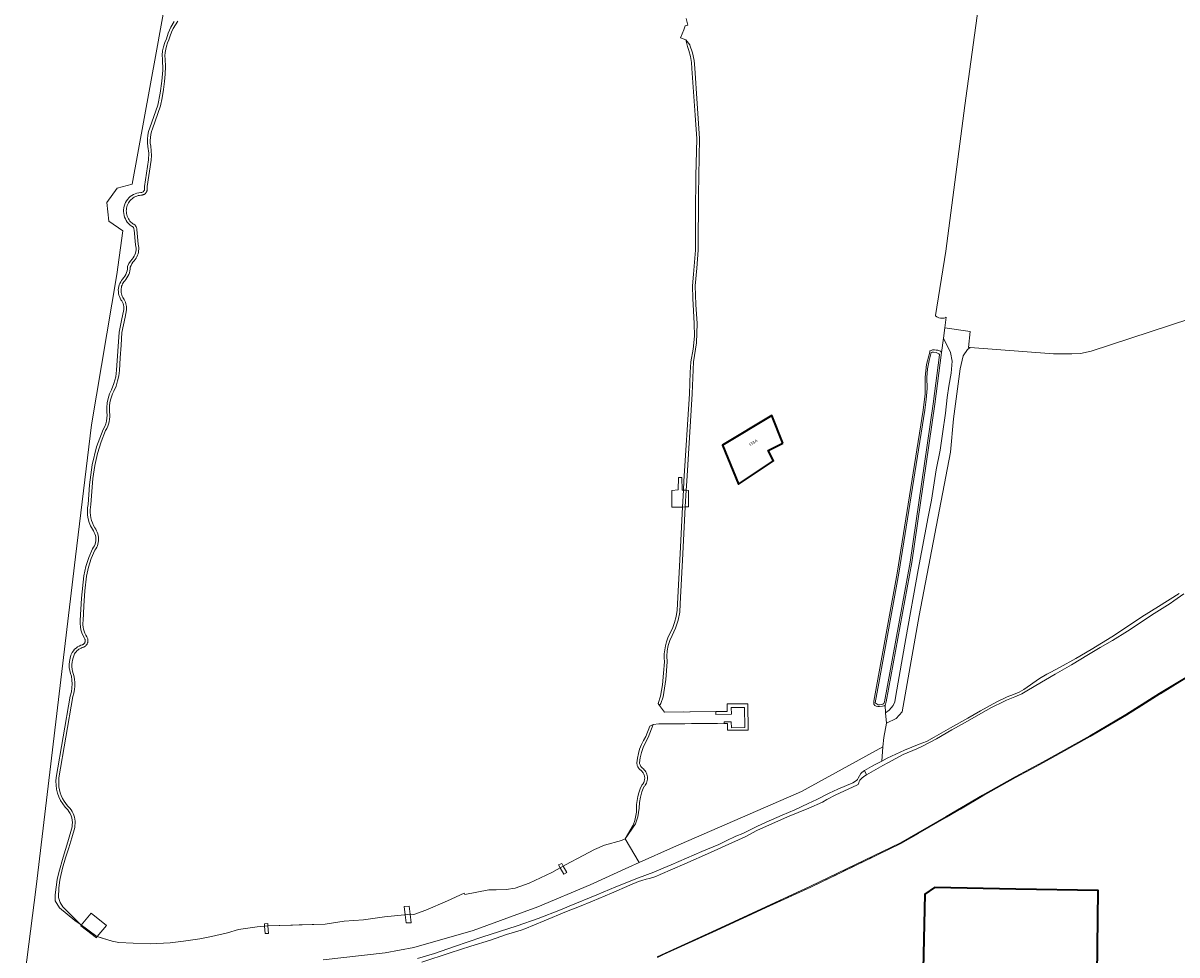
# Model space of a CAD drawing. Header units: metres. Extents: x 125158 to 132124, y 450612 to 454469.
# Tile 55 of 173: x 126185 to 126539, y 451642 to 451928. Entities that reach past the tile are written whole.
import ezdxf
from ezdxf.enums import TextEntityAlignment as Align

# ---------------------------------------------------------------- set-up
doc = ezdxf.new("R2010")
doc.units = ezdxf.units.M
doc.linetypes.add('IE-TERREINAFSCHEIDING', pattern=[10, 8, -2])
for name, color, linetype, lineweight in [('B-XX-IE-TERREINAFSCHEIDING-G', 8, 'IE-TERREINAFSCHEIDING', 18), ('B-XX-IE-TERREINAFSCHEIDING-GV', 8, 'Continuous', 18), ('B-XX-OG-BEBOUWING-GV', 8, 'Continuous', 35), ('B-XX-OG-BEBOUWING-T18', 8, 'Continuous', 18), ('B-XX-OG-TERREIN_CULTUURSCHEIDING-GV', 8, 'Continuous', 18), ('B-XX-OG-TOPOGRAFIE-GV', 8, 'Continuous', 18), ('B-XX-OG-WATER-GV', 8, 'Continuous', 18), ('B-XX-OG-WATER_SLOOT-GV', 8, 'Continuous', 18), ('B-XX-OG-WEG-GV', 8, 'Continuous', 18)]:
    doc.layers.add(name, color=color, linetype=linetype, lineweight=lineweight)
doc.styles.add('NLCS-ISO-M-T18', font='NLCS-ISO.ttf', dxfattribs={"height": 1.8})

msp = doc.modelspace()

# ---------------------------------------------------------------- linework, layer by layer
at = {"layer": 'B-XX-IE-TERREINAFSCHEIDING-G'}
for points in [[(126549.53, 451731.69), (126534.06, 451722.32), (126523.7, 451715.81), (126512.57, 451709.21), (126507.27, 451706.26), (126501.28, 451702.93), (126496.21, 451700.15), (126489.72, 451696.68), (126479.65, 451691), (126468.52, 451684.47), (126454.52, 451676.38), (126443.92, 451671.26), (126426.89, 451663.01), (126413.13, 451656.71), (126397.91, 451649.7), (126381.66, 451642.26), (126379.77, 451641.39)], [(126377.41, 451712.37), (126378.5, 451712.91), (126380.21, 451713.09), (126400.29, 451713.27), (126401.3, 451713.26), (126401.32, 451712.08), (126401.34, 451711.17), (126407.67, 451711.21), (126407.54, 451719.26), (126401.17, 451719.21), (126401.2, 451716.89), (126397.72, 451716.86), (126382, 451716.73), (126380.43, 451718.75), (126379.98, 451719.39)], [(126369.92, 451677.81), (126368.77, 451677.34), (126363.55, 451675.88), (126360.52, 451674.53), (126357.03, 451672.65), (126351.6, 451669.83), (126347.38, 451667.53), (126340.39, 451664.25), (126336.11, 451662.68), (126333.34, 451662.21), (126330.32, 451662.11), (126328.07, 451662.11), (126320.72, 451660.75), (126320.46, 451661.12), (126315.34, 451658.77), (126308.67, 451655.95), (126305.01, 451654.54), (126303.66, 451654.7), (126302.2, 451654.49), (126296.04, 451653.92), (126289.57, 451652.98), (126283.62, 451652.51), (126277.78, 451651.62), (126260.12, 451651.07), (126259.18, 451650.97), (126256.91, 451650.79), (126251.17, 451649.95), (126247.86, 451648.96), (126242.88, 451647.79), (126239.3, 451647.14), (126234.29, 451646.38), (126230.23, 451645.93), (126224.15, 451645.62), (126218.93, 451645.8), (126214.44, 451645.96), (126212.45, 451646.44), (126207.73, 451647.84), (126202.57, 451651.58)]]:
    msp.add_lwpolyline(points, dxfattribs=at)
at = {"layer": 'B-XX-IE-TERREINAFSCHEIDING-GV'}
for points in [[(126549.39, 451731.89), (126533.92, 451722.53), (126523.56, 451716.01), (126512.45, 451709.41), (126497.99, 451701.39), (126489.6, 451696.88), (126479.53, 451691.21), (126468.38, 451684.68), (126454.43, 451676.61), (126426.8, 451663.24), (126413.03, 451656.92), (126397.81, 451649.92), (126379.68, 451641.62)], [(126379.77, 451641.39), (126381.66, 451642.26), (126397.91, 451649.7), (126413.13, 451656.71), (126426.89, 451663.01), (126443.92, 451671.26), (126454.52, 451676.38), (126468.52, 451684.47), (126479.65, 451691), (126489.72, 451696.68), (126496.21, 451700.15), (126501.28, 451702.93), (126507.27, 451706.26), (126512.57, 451709.21), (126523.7, 451715.81), (126534.06, 451722.32), (126549.53, 451731.69)]]:
    msp.add_lwpolyline(points, dxfattribs=at)
at = {"layer": 'B-XX-OG-BEBOUWING-GV'}
for points in [[(126418.28, 451799.26), (126414.86, 451807.8), (126399.78, 451798.69), (126404.62, 451786.74), (126415.43, 451793.85), (126413.72, 451796.98)], [(126489.75, 451662.33), (126464.86, 451662.91), (126461.86, 451660.86), (126461.1, 451628.59), (126469.58, 451627.92), (126469.44, 451607.88), (126504.24, 451607.13), (126504.36, 451612.4), (126509.46, 451612.29), (126509.78, 451627.47), (126514.69, 451627.38), (126515.03, 451661.91)]]:
    msp.add_lwpolyline(points, close=True, dxfattribs=at)
at = {"layer": 'B-XX-OG-TERREIN_CULTUURSCHEIDING-GV'}
for points in [[(126237.84, 451984.89), (126225.99, 451919.1), (126218.6, 451878.82), (126213.95, 451877.59), (126210.78, 451873.14), (126211.41, 451867.42), (126215.68, 451864.45), (126213.87, 451851.08), (126206.06, 451804.94), (126201.18, 451764.38), (126189.07, 451663.13), (126185.1, 451631.86)], [(126185.1, 451631.86), (126189.07, 451663.13), (126201.18, 451764.38), (126206.06, 451804.94), (126213.87, 451851.08), (126215.68, 451864.45), (126211.41, 451867.42), (126210.78, 451873.14), (126213.95, 451877.59), (126218.6, 451878.82), (126225.99, 451919.1), (126237.84, 451984.89)], [(126388.6, 451929.62), (126389.07, 451927.59), (126388.28, 451927.35), (126388.18, 451927.11), (126387.84, 451926.21), (126386.88, 451923.73), (126388.51, 451923.13), (126389.68, 451921.6), (126389.75, 451921.45), (126390.51, 451919.14), (126391.01, 451916.76), (126391.22, 451914.38), (126391.94, 451903.59), (126392.7, 451892.77), (126392.35, 451875.62), (126392.26, 451858.48), (126391.85, 451852.96), (126391.35, 451847.54), (126391.59, 451841.84), (126391.94, 451836.06), (126391.81, 451830.06), (126390.9, 451824.2), (126390.6, 451819.32), (126390.49, 451814.37), (126388.76, 451787.6), (126388.61, 451784.8), (126388.34, 451779.7), (126387.57, 451765.31), (126386.81, 451749.92), (126386.61, 451747.42), (126386.11, 451744.94), (126385.32, 451742.52), (126384.28, 451740.27), (126383.59, 451738.72), (126383.1, 451737.15), (126382.8, 451735.53), (126382.69, 451733.89), (126382.78, 451732.14), (126382.35, 451726.76), (126381.58, 451721.38), (126380.87, 451719.4), (126380.43, 451718.75), (126382, 451716.73), (126397.72, 451716.86), (126401.2, 451716.89), (126401.17, 451719.21), (126407.54, 451719.26), (126407.67, 451711.21), (126401.34, 451711.17), (126401.3, 451713.26), (126400.33, 451713.27), (126400.29, 451713.27), (126380.21, 451713.09), (126378.5, 451712.91), (126376.97, 451708.92), (126376.09, 451707.4), (126375.41, 451705.89), (126374.88, 451704.32), (126374.51, 451702.7), (126374.3, 451701.12), (126374.32, 451700.93), (126374.37, 451700.7), (126374.45, 451700.48), (126374.55, 451700.26), (126374.67, 451700.06), (126374.81, 451699.87), (126374.98, 451699.7), (126375.19, 451699.52), (126375.46, 451699.29), (126375.74, 451699.01), (126375.99, 451698.7), (126376.2, 451698.37), (126376.38, 451698.01), (126376.52, 451697.64), (126376.63, 451697.26), (126376.69, 451696.87), (126376.72, 451696.48), (126376.7, 451696.08), (126376.65, 451695.69), (126376.55, 451695.31), (126376.42, 451694.93), (126376.25, 451694.58), (126376.04, 451694.24), (126375.8, 451693.92), (126375.66, 451693.77), (126375.03, 451692.28), (126374.56, 451690.62), (126374.29, 451688.92), (126374.23, 451687.21), (126373.73, 451684.54), (126373.1, 451682.46), (126369.92, 451677.81), (126374.18, 451670.54), (126384.73, 451675.26), (126423.97, 451692.37), (126449, 451706.09), (126449.24, 451708.95), (126450.04, 451713.32), (126449.81, 451716.54), (126449.65, 451718.83), (126449.35, 451718.64), (126448.85, 451718.49), (126447.94, 451718.45), (126447.46, 451718.45), (126446.96, 451718.53), (126446.54, 451718.78), (126446.24, 451719.13), (126446.19, 451720.1), (126447.25, 451725.71), (126453.38, 451759.41), (126461.35, 451809.45), (126461.93, 451814.44), (126461.99, 451819.5), (126462.4, 451823.45), (126463.35, 451827.25), (126463.41, 451827.63), (126463.76, 451827.77), (126464.24, 451827.89), (126464.82, 451827.91), (126465.32, 451827.86), (126465.89, 451827.79), (126466.65, 451827.47), (126467.01, 451827.11), (126467.6, 451831.56), (126468.01, 451834.66), (126468.45, 451837.98), (126468.33, 451837.9), (126467.79, 451837.66), (126467.25, 451837.6), (126466.68, 451837.6), (126466.11, 451837.73), (126465.49, 451838.09), (126465.16, 451838.39), (126465.12, 451838.46), (126468.25, 451858.21), (126474.16, 451902.9), (126479.3, 451941.02)], [(126277.21, 451640.67), (126296.25, 451642.8), (126305.01, 451644.47), (126323.27, 451649.69), (126343.1, 451656.89), (126359.17, 451663.67), (126370.96, 451669.1), (126374.18, 451670.54), (126369.92, 451677.81), (126368.77, 451677.34), (126363.55, 451675.88), (126360.52, 451674.53), (126357.03, 451672.65), (126351.6, 451669.83), (126350.85, 451669.42), (126349.96, 451668.93), (126347.38, 451667.53), (126340.39, 451664.25), (126336.11, 451662.68), (126333.34, 451662.21), (126330.32, 451662.11), (126328.07, 451662.11), (126320.72, 451660.75), (126320.46, 451661.12), (126315.34, 451658.77), (126308.67, 451655.95), (126305.01, 451654.54), (126303.89, 451654.67), (126303.66, 451654.7), (126302.39, 451654.52), (126302.2, 451654.49), (126296.04, 451653.92), (126289.57, 451652.98), (126283.62, 451652.51), (126277.78, 451651.62), (126260.25, 451651.08), (126260.12, 451651.07), (126259.23, 451650.97), (126259.18, 451650.97), (126256.91, 451650.79), (126251.17, 451649.95), (126247.86, 451648.96), (126242.88, 451647.79), (126239.3, 451647.14), (126234.29, 451646.38), (126230.23, 451645.93), (126224.15, 451645.62), (126218.93, 451645.8), (126214.44, 451645.96), (126212.45, 451646.44), (126207.86, 451647.8), (126207.73, 451647.84), (126202.96, 451651.29), (126202.57, 451651.58), (126200.99, 451652.72), (126196.3, 451656.63), (126194.94, 451658.82), (126194.99, 451660.59), (126195.58, 451665.38), (126196.02, 451667.45), (126197.36, 451672.18), (126198.8, 451676.85), (126200.12, 451681.47), (126200.21, 451682.15), (126200.22, 451682.85), (126200.16, 451683.55), (126200.03, 451684.24), (126199.82, 451684.9), (126199.54, 451685.55), (126199.19, 451686.16), (126198.79, 451686.72), (126198.01, 451687.54), (126197.26, 451688.51), (126196.62, 451689.56), (126196.09, 451690.67), (126195.68, 451691.83), (126195.39, 451693.02), (126195.22, 451694.24), (126195.19, 451695.47), (126195.28, 451696.69), (126199.59, 451721.66), (126199.93, 451722.92), (126200.11, 451724.13), (126200.17, 451725.35), (126200.1, 451726.57), (126199.91, 451727.75), (126199.63, 451728.53), (126199.4, 451729.46), (126199.28, 451730.4), (126199.26, 451731.35), (126199.34, 451732.3), (126199.52, 451733.24), (126199.8, 451734.15), (126200.19, 451735.06), (126200.54, 451735.56), (126200.92, 451736), (126201.34, 451736.38), (126201.81, 451736.72), (126202.3, 451737.01), (126202.83, 451737.25), (126203.29, 451737.39), (126203.42, 451737.45), (126203.54, 451737.52), (126203.65, 451737.6), (126203.76, 451737.69), (126203.85, 451737.79), (126203.94, 451737.91), (126204.01, 451738.02), (126204.07, 451738.15), (126204.12, 451738.28), (126204.15, 451738.42), (126204.17, 451738.56), (126204.17, 451738.7), (126204.16, 451738.84), (126204.14, 451738.97), (126204.1, 451739.11), (126204.05, 451739.24), (126203.98, 451739.38), (126203.53, 451740.17), (126203.15, 451741.05), (126202.87, 451741.97), (126202.69, 451742.92), (126202.62, 451743.88), (126202.65, 451744.81), (126203.03, 451751.7), (126203.72, 451758.6), (126204.34, 451761.42), (126205.24, 451764.15), (126206.42, 451766.79), (126206.76, 451767.32), (126207, 451767.79), (126207.18, 451768.29), (126207.31, 451768.8), (126207.39, 451769.32), (126207.41, 451769.85), (126207.38, 451770.38), (126207.29, 451770.9), (126207.15, 451771.41), (126206.96, 451771.9), (126206.71, 451772.37), (126206.38, 451772.87), (126205.84, 451773.88), (126205.41, 451774.94), (126205.1, 451776.04), (126204.91, 451777.16), (126204.85, 451778.3), (126204.9, 451779.45), (126205.07, 451780.49), (126205.5, 451786.51), (126206.28, 451792.58), (126207.67, 451798.12), (126209.68, 451803.47), (126210.14, 451804.35), (126210.47, 451805.18), (126210.71, 451806.05), (126210.85, 451806.94), (126210.89, 451807.83), (126210.82, 451808.79), (126210.79, 451810.19), (126210.92, 451811.62), (126211.21, 451813.02), (126211.65, 451814.38), (126212.22, 451815.62), (126213, 451817.58), (126213.53, 451819.59), (126213.82, 451821.67), (126214.22, 451827.47), (126214.58, 451833.35), (126215.32, 451836.91), (126216.03, 451840.34), (126216.04, 451840.77), (126216, 451841.23), (126215.92, 451841.68), (126215.79, 451842.12), (126215.61, 451842.54), (126215.39, 451842.95), (126215.13, 451843.31), (126214.88, 451843.77), (126214.67, 451844.25), (126214.51, 451844.75), (126214.4, 451845.26), (126214.34, 451845.79), (126214.33, 451846.31), (126214.37, 451846.83), (126214.47, 451847.35), (126214.61, 451847.86), (126214.81, 451848.34), (126215.05, 451848.81), (126215.33, 451849.25), (126215.64, 451849.64), (126216.05, 451850.12), (126216.37, 451850.59), (126216.63, 451851.09), (126216.85, 451851.62), (126217.01, 451852.17), (126217.11, 451852.73), (126217.16, 451853.5), (126217.58, 451854.39), (126218.03, 451855.13), (126218.54, 451855.78), (126218.89, 451856.22), (126219.16, 451856.66), (126219.39, 451857.12), (126219.56, 451857.6), (126219.69, 451858.1), (126219.76, 451858.6), (126219.77, 451859.12), (126219.74, 451859.63), (126219.63, 451860.21), (126219.15, 451864.8), (126219.14, 451865.02), (126219.1, 451865.17), (126219.05, 451865.32), (126218.94, 451865.49), (126218.81, 451865.65), (126218.64, 451865.77), (126218.38, 451865.89), (126217.88, 451866.28), (126217.47, 451866.69), (126217.09, 451867.13), (126216.76, 451867.61), (126216.49, 451868.12), (126216.27, 451868.66), (126216.1, 451869.21), (126215.99, 451869.78), (126215.94, 451870.36), (126215.95, 451870.94), (126216.02, 451871.52), (126216.14, 451872.08), (126216.33, 451872.64), (126216.56, 451873.16), (126216.86, 451873.67), (126217.2, 451874.14), (126217.58, 451874.57), (126218.01, 451874.96), (126218.48, 451875.3), (126218.98, 451875.6), (126219.51, 451875.84), (126220.06, 451876.03), (126220.62, 451876.16), (126221.19, 451876.23), (126221.38, 451876.24), (126221.54, 451876.27), (126221.75, 451876.34), (126221.94, 451876.45), (126222.06, 451876.56), (126222.17, 451876.69), (126222.26, 451876.82), (126222.33, 451876.97), (126222.37, 451877.13), (126222.39, 451877.3), (126222.38, 451877.53), (126222.39, 451878.09), (126223.58, 451886.22), (126223.65, 451888.25), (126223.43, 451890.32), (126223.3, 451891.45), (126223.29, 451892.63), (126223.4, 451893.81), (126223.63, 451894.96), (126223.97, 451896.07), (126225.22, 451899.6), (126226.44, 451903.07), (126227.21, 451906.7), (126227.65, 451910.42), (126227.97, 451913.75), (126227.86, 451917.11), (126227.82, 451918.38), (126227.93, 451919.69), (126228.19, 451920.98), (126228.58, 451922.24), (126229.07, 451923.35), (126229.64, 451925.18), (126230.46, 451927.01), (126231.49, 451928.73)], [(126549.38, 451839.54), (126512.86, 451827.51), (126509.6, 451826.85), (126506.98, 451826.71), (126501.32, 451826.65), (126475.74, 451828.6), (126474.9, 451828.03), (126473.57, 451826.05), (126472.65, 451822.08), (126470.66, 451806.74), (126469.74, 451796.55), (126460.08, 451746.41), (126454.92, 451716.78), (126453.07, 451714.79), (126450.04, 451713.32), (126449.24, 451708.95), (126449, 451706.09), (126448.62, 451701.69), (126450.33, 451702.6), (126455.57, 451705.02), (126460.08, 451706.84), (126462.37, 451707.74), (126464.73, 451709.03), (126469.75, 451711.86), (126475.06, 451714.9), (126478.98, 451717.08), (126483.97, 451719.85), (126487.17, 451721.43), (126489.02, 451722.16), (126490.79, 451722.85), (126492.25, 451723.65), (126497.06, 451727.04), (126499.27, 451728.36), (126500.56, 451729.01), (126503.38, 451730.52), (126508.17, 451733.13), (126512.89, 451735.94), (126519.2, 451739.78), (126524.07, 451743.01), (126528.42, 451745.95), (126533.52, 451749.18), (126539.87, 451753.17)], [(126549.53, 451731.69), (126534.06, 451722.32), (126523.7, 451715.81), (126512.57, 451709.21), (126507.27, 451706.26), (126501.28, 451702.93), (126496.21, 451700.15), (126489.72, 451696.68), (126479.65, 451691), (126468.52, 451684.47), (126454.52, 451676.38), (126443.92, 451671.26), (126426.89, 451663.01), (126413.13, 451656.71), (126397.91, 451649.7), (126381.66, 451642.26), (126379.77, 451641.39)], [(126306.14, 451641.1), (126311.37, 451642.6), (126317.55, 451644.79), (126325.93, 451647.64), (126336.71, 451651.09), (126343.21, 451653.31), (126350, 451656.05), (126352.68, 451657.16), (126361.17, 451660.6), (126367.02, 451663.07), (126374.01, 451665.89), (126378.7, 451667.58), (126381.57, 451668.83), (126383.99, 451669.88), (126393.37, 451673.96), (126398.67, 451676.09), (126400.92, 451677.16), (126403.84, 451678.59), (126406.04, 451679.44), (126410.32, 451681.62), (126413.2, 451682.98), (126418.1, 451685.08), (126421.92, 451686.72), (126426.01, 451688.7), (126428.75, 451689.87), (126432.47, 451691.81), (126435.16, 451693.05), (126439.71, 451695.02), (126440.91, 451695.73), (126441.19, 451696.07), (126441.39, 451696.47), (126442.2, 451697.88), (126442.5, 451698.17), (126443.31, 451698.76), (126445.49, 451700.03), (126446.39, 451700.5), (126448.62, 451701.69), (126449, 451706.09), (126423.97, 451692.37), (126384.73, 451675.26), (126374.18, 451670.54), (126370.96, 451669.1), (126359.17, 451663.67), (126343.1, 451656.89), (126323.27, 451649.69), (126305.01, 451644.47), (126296.25, 451642.8), (126277.21, 451640.67)], [(126307.5, 451639.97), (126316.16, 451642.8), (126322.53, 451644.87), (126328.59, 451646.7), (126333.49, 451648.44), (126337.92, 451649.78), (126339.07, 451650.22), (126344.98, 451652.66), (126351.9, 451655.54), (126355.89, 451657.07), (126359.87, 451658.64), (126365.7, 451661.15), (126371.33, 451663.62), (126373.99, 451664.73), (126374.95, 451665.05), (126376.35, 451665.41), (126377.21, 451665.65), (126378.41, 451665.97), (126379.33, 451666.28), (126380.62, 451666.82), (126388.16, 451670.19), (126396.08, 451673.66), (126400.61, 451675.67), (126406.7, 451678.47), (126410.29, 451680.42), (126419.71, 451684.58), (126426.26, 451687.24), (126430.41, 451689.05), (126431.78, 451689.86), (126434.56, 451691.36), (126440.96, 451694.28), (126441.36, 451694.53), (126441.59, 451694.99), (126441.7, 451695.39), (126441.89, 451695.83), (126442.52, 451696.44), (126443.13, 451696.96), (126443.96, 451697.51), (126443.31, 451698.76), (126442.5, 451698.17), (126442.2, 451697.88), (126441.39, 451696.47), (126441.19, 451696.07), (126440.91, 451695.73), (126439.71, 451695.02), (126435.16, 451693.05), (126432.47, 451691.81), (126428.75, 451689.87), (126426.01, 451688.7), (126421.92, 451686.72), (126418.1, 451685.08), (126413.2, 451682.98), (126410.32, 451681.62), (126406.04, 451679.44), (126403.84, 451678.59), (126400.92, 451677.16), (126398.67, 451676.09), (126393.37, 451673.96), (126383.99, 451669.88), (126381.57, 451668.83), (126378.7, 451667.58), (126374.01, 451665.89), (126367.02, 451663.07), (126361.17, 451660.6), (126352.68, 451657.16), (126350, 451656.05), (126343.21, 451653.31), (126336.71, 451651.09), (126325.93, 451647.64), (126317.55, 451644.79), (126311.37, 451642.6), (126306.14, 451641.1)]]:
    msp.add_lwpolyline(points, dxfattribs=at)
for points in [[(126469.71, 451827.06), (126467.6, 451831.56), (126467.01, 451827.11), (126464.93, 451811.25), (126457.84, 451762.66), (126449.97, 451719.82), (126449.65, 451718.83), (126449.81, 451716.54), (126450.93, 451717.33), (126452.11, 451718.71), (126452.63, 451719.89), (126452.96, 451721.79), (126455.97, 451739.36), (126459.85, 451760.41), (126462.89, 451776.67), (126463.85, 451781.78), (126465.37, 451791.07), (126466.6, 451797.13), (126467.29, 451802.11), (126468.2, 451808.5), (126468.72, 451813.28), (126469.26, 451816.78), (126469.89, 451820.81), (126470.22, 451824.46)], [(126414.86, 451807.8), (126418.28, 451799.26), (126413.72, 451796.98), (126415.43, 451793.85), (126404.62, 451786.74), (126399.78, 451798.69)], [(126461.1, 451628.59), (126461.86, 451660.86), (126464.86, 451662.91), (126489.75, 451662.33), (126515.03, 451661.91), (126514.69, 451627.38), (126509.78, 451627.47), (126509.46, 451612.29), (126504.36, 451612.4), (126504.24, 451607.13), (126469.44, 451607.88), (126469.58, 451627.92)]]:
    msp.add_lwpolyline(points, close=True, dxfattribs=at)
at = {"layer": 'B-XX-OG-TOPOGRAFIE-GV'}
for points in [[(126387.5, 451779.68), (126388.34, 451779.7), (126389.29, 451779.71), (126389.29, 451784.75), (126388.61, 451784.8), (126387.77, 451784.86), (126387.33, 451784.89), (126387.3, 451788.75), (126386.22, 451788.75), (126386.18, 451784.9), (126384.17, 451784.78), (126384.19, 451779.63)], [(126397.72, 451716.86), (126397.7, 451715.95), (126402.49, 451716.04), (126402.44, 451718.12), (126406.54, 451718.14), (126406.59, 451712), (126402.49, 451711.91), (126402.46, 451713.75), (126400.28, 451713.73), (126400.29, 451713.27), (126401.3, 451713.26), (126401.34, 451711.17), (126407.67, 451711.21), (126407.54, 451719.26), (126401.17, 451719.21), (126401.2, 451716.89)], [(126351.99, 451667.46), (126350.85, 451669.42), (126350.4, 451670.21), (126349.47, 451669.79), (126349.96, 451668.93), (126351.07, 451666.97)], [(126304.16, 451652.07), (126303.89, 451654.67), (126303.63, 451657.18), (126302.1, 451657.04), (126302.39, 451654.52), (126302.68, 451651.98)], [(126207.86, 451647.8), (126210.68, 451651.25), (126206.03, 451655.03), (126202.96, 451651.29), (126202.81, 451651.11), (126207.59, 451647.47)], [(126260.43, 451648.74), (126260.25, 451651.08), (126260.2, 451651.79), (126259.17, 451651.75), (126259.23, 451650.97), (126259.39, 451648.71)]]:
    msp.add_lwpolyline(points, close=True, dxfattribs=at)
at = {"layer": 'B-XX-OG-WATER-GV'}
for points in [[(126232.55, 451928.78), (126231.83, 451927.73), (126231.2, 451926.62), (126230.66, 451925.47), (126230.21, 451924.28), (126229.86, 451923.06), (126229.44, 451922.13), (126229.1, 451921.17), (126228.86, 451920.18), (126228.71, 451919.17), (126228.65, 451918.16), (126228.69, 451917.14), (126228.81, 451914.87), (126228.74, 451912.59), (126228.49, 451910.33), (126228.23, 451907.81), (126227.81, 451905.31), (126227.24, 451902.85), (126226.42, 451900.5), (126225.6, 451898.15), (126224.77, 451895.81), (126224.49, 451894.94), (126224.29, 451894.05), (126224.17, 451893.14), (126224.12, 451892.23), (126224.15, 451891.32), (126224.26, 451890.41), (126224.44, 451889), (126224.49, 451887.57), (126224.41, 451886.14), (126223.23, 451878.03), (126223.22, 451877.54), (126223.23, 451877.37), (126223.22, 451877.2), (126223.2, 451877.03), (126223.17, 451876.86), (126223.11, 451876.69), (126223.05, 451876.53), (126222.97, 451876.38), (126222.88, 451876.23), (126222.77, 451876.1), (126222.66, 451875.97), (126222.53, 451875.85), (126222.39, 451875.75), (126222.25, 451875.66), (126222.1, 451875.58), (126221.94, 451875.51), (126221.77, 451875.46), (126221.6, 451875.42), (126221.43, 451875.4), (126221.26, 451875.4), (126220.84, 451875.35), (126220.42, 451875.26), (126220.02, 451875.14), (126219.62, 451874.98), (126219.24, 451874.79), (126218.88, 451874.57), (126218.54, 451874.31), (126218.23, 451874.03), (126217.94, 451873.72), (126217.68, 451873.39), (126217.44, 451873.03), (126217.24, 451872.66), (126217.08, 451872.26), (126216.95, 451871.86), (126216.85, 451871.45), (126216.79, 451871.03), (126216.77, 451870.6), (126216.79, 451870.18), (126216.84, 451869.76), (126216.93, 451869.34), (126217.05, 451868.94), (126217.21, 451868.54), (126217.41, 451868.17), (126217.63, 451867.81), (126217.89, 451867.47), (126218.17, 451867.16), (126218.49, 451866.87), (126218.82, 451866.61), (126218.97, 451866.54), (126219.1, 451866.46), (126219.24, 451866.37), (126219.36, 451866.27), (126219.47, 451866.16), (126219.58, 451866.04), (126219.67, 451865.91), (126219.75, 451865.78), (126219.82, 451865.64), (126219.88, 451865.49), (126219.93, 451865.34), (126219.96, 451865.18), (126219.98, 451865.02), (126219.98, 451864.86), (126220.46, 451860.33), (126220.55, 451859.84), (126220.6, 451859.35), (126220.61, 451858.86), (126220.57, 451858.37), (126220.5, 451857.88), (126220.38, 451857.41), (126220.22, 451856.94), (126220.02, 451856.49), (126219.78, 451856.06), (126219.51, 451855.65), (126219.2, 451855.27), (126218.83, 451854.81), (126218.51, 451854.33), (126218.22, 451853.82), (126217.98, 451853.29), (126217.95, 451852.71), (126217.86, 451852.14), (126217.72, 451851.58), (126217.52, 451851.04), (126217.28, 451850.52), (126216.99, 451850.02), (126216.66, 451849.55), (126216.29, 451849.11), (126216.04, 451848.81), (126215.83, 451848.49), (126215.64, 451848.15), (126215.48, 451847.79), (126215.35, 451847.43), (126215.26, 451847.05), (126215.2, 451846.67), (126215.17, 451846.28), (126215.17, 451845.89), (126215.21, 451845.51), (126215.28, 451845.13), (126215.38, 451844.75), (126215.51, 451844.39), (126215.68, 451844.04), (126215.87, 451843.7), (126216.1, 451843.39), (126216.33, 451842.98), (126216.52, 451842.55), (126216.67, 451842.1), (126216.78, 451841.65), (126216.85, 451841.18), (126216.88, 451840.71), (126216.86, 451840.24), (126216.38, 451837.91), (126215.89, 451835.58), (126215.41, 451833.24), (126215.18, 451829.36), (126214.92, 451825.47), (126214.65, 451821.59), (126214.45, 451819.96), (126214.11, 451818.37), (126213.62, 451816.8), (126212.99, 451815.29), (126212.58, 451814.43), (126212.24, 451813.54), (126211.97, 451812.62), (126211.77, 451811.69), (126211.66, 451810.74), (126211.62, 451809.79), (126211.66, 451808.83), (126211.72, 451808.09), (126211.72, 451807.35), (126211.65, 451806.61), (126211.53, 451805.87), (126211.34, 451805.16), (126211.1, 451804.45), (126210.8, 451803.77), (126210.44, 451803.12), (126209.06, 451799.64), (126207.95, 451796.07), (126207.1, 451792.42), (126206.55, 451788.43), (126206.15, 451784.42), (126205.9, 451780.4), (126205.76, 451779.59), (126205.69, 451778.77), (126205.69, 451777.96), (126205.76, 451777.14), (126205.89, 451776.33), (126206.1, 451775.54), (126206.37, 451774.77), (126206.7, 451774.02), (126207.1, 451773.3), (126207.39, 451772.87), (126207.64, 451772.4), (126207.86, 451771.92), (126208.02, 451771.42), (126208.15, 451770.91), (126208.22, 451770.38), (126208.25, 451769.86), (126208.23, 451769.33), (126208.16, 451768.81), (126208.05, 451768.29), (126207.89, 451767.79), (126207.69, 451767.3), (126207.45, 451766.83), (126207.16, 451766.39), (126206.02, 451763.84), (126205.15, 451761.19), (126204.55, 451758.47), (126204.06, 451753.91), (126203.71, 451749.35), (126203.49, 451744.77), (126203.46, 451744.12), (126203.48, 451743.46), (126203.55, 451742.81), (126203.68, 451742.17), (126203.87, 451741.54), (126204.1, 451740.93), (126204.38, 451740.35), (126204.71, 451739.78), (126204.8, 451739.61), (126204.88, 451739.44), (126204.93, 451739.25), (126204.98, 451739.07), (126205, 451738.88), (126205.01, 451738.69), (126205, 451738.5), (126204.98, 451738.31), (126204.94, 451738.12), (126204.88, 451737.94), (126204.81, 451737.76), (126204.72, 451737.59), (126204.62, 451737.43), (126204.51, 451737.27), (126204.38, 451737.13), (126204.24, 451737), (126204.09, 451736.88), (126203.93, 451736.78), (126203.76, 451736.69), (126203.59, 451736.61), (126203.23, 451736.5), (126202.88, 451736.36), (126202.54, 451736.19), (126202.22, 451735.99), (126201.92, 451735.77), (126201.63, 451735.52), (126201.37, 451735.25), (126201.13, 451734.96), (126200.92, 451734.65), (126200.64, 451734.02), (126200.42, 451733.37), (126200.25, 451732.7), (126200.14, 451732.01), (126200.09, 451731.33), (126200.1, 451730.64), (126200.17, 451729.95), (126200.29, 451729.27), (126200.48, 451728.6), (126200.72, 451727.96), (126200.91, 451726.88), (126201, 451725.79), (126200.99, 451724.7), (126200.89, 451723.61), (126200.7, 451722.53), (126200.41, 451721.48), (126196.11, 451696.59), (126196.03, 451695.66), (126196.03, 451694.72), (126196.11, 451693.79), (126196.27, 451692.87), (126196.51, 451691.97), (126196.82, 451691.09), (126197.21, 451690.24), (126197.67, 451689.42), (126198.19, 451688.65), (126198.78, 451687.92), (126199.43, 451687.25), (126199.81, 451686.74), (126200.14, 451686.2), (126200.42, 451685.64), (126200.66, 451685.05), (126200.84, 451684.44), (126200.97, 451683.82), (126201.04, 451683.19), (126201.06, 451682.56), (126201.03, 451681.93), (126200.94, 451681.3), (126200.06, 451678.17), (126199.13, 451675.05), (126198.16, 451671.94), (126197.24, 451668.82), (126196.46, 451665.66), (126196.35, 451665.1), (126196.04, 451662.76), (126196.01, 451659.84), (126196.48, 451658.3), (126197.29, 451656.92), (126202.57, 451651.58), (126202.96, 451651.29), (126207.73, 451647.84), (126207.86, 451647.8), (126212.45, 451646.44), (126214.44, 451645.96), (126218.93, 451645.8), (126224.15, 451645.62), (126230.23, 451645.93), (126234.29, 451646.38), (126239.3, 451647.14), (126242.88, 451647.79), (126247.86, 451648.96), (126251.17, 451649.95), (126256.91, 451650.79), (126259.18, 451650.97), (126259.23, 451650.97), (126260.12, 451651.07), (126260.25, 451651.08), (126277.78, 451651.62), (126283.62, 451652.51), (126289.57, 451652.98), (126296.04, 451653.92), (126302.2, 451654.49), (126302.39, 451654.52), (126303.66, 451654.7), (126303.89, 451654.67), (126305.01, 451654.54), (126308.67, 451655.95), (126315.34, 451658.77), (126320.46, 451661.12), (126320.72, 451660.75), (126328.07, 451662.11), (126330.32, 451662.11), (126333.34, 451662.21), (126336.11, 451662.68), (126340.39, 451664.25), (126347.38, 451667.53), (126349.96, 451668.93), (126350.85, 451669.42), (126351.6, 451669.83), (126357.03, 451672.65), (126360.52, 451674.53), (126363.55, 451675.88), (126368.77, 451677.34), (126369.92, 451677.81), (126372.33, 451681.99), (126372.9, 451683.45), (126373.35, 451685.96), (126373.36, 451686), (126373.39, 451687.18), (126373.41, 451688.4), (126373.53, 451689.61), (126373.74, 451690.81), (126374.05, 451691.98), (126374.45, 451693.13), (126374.95, 451694.24), (126375.13, 451694.43), (126375.3, 451694.63), (126375.44, 451694.85), (126375.57, 451695.09), (126375.67, 451695.33), (126375.76, 451695.58), (126375.82, 451695.83), (126375.86, 451696.1), (126375.88, 451696.36), (126375.88, 451696.62), (126375.85, 451696.89), (126375.8, 451697.14), (126375.72, 451697.4), (126375.63, 451697.65), (126375.51, 451697.88), (126375.38, 451698.11), (126375.22, 451698.32), (126375.05, 451698.52), (126374.86, 451698.71), (126374.66, 451698.88), (126374.45, 451699.04), (126374.27, 451699.23), (126374.09, 451699.43), (126373.94, 451699.64), (126373.81, 451699.87), (126373.69, 451700.11), (126373.6, 451700.35), (126373.53, 451700.61), (126373.48, 451700.87), (126373.46, 451701.13), (126373.63, 451702.57), (126373.93, 451703.99), (126374.33, 451705.38), (126374.85, 451706.73), (126375.48, 451708.03), (126376.21, 451709.28), (126377.41, 451712.37), (126378.5, 451712.91), (126380.21, 451713.09), (126400.29, 451713.27), (126400.33, 451713.27), (126401.3, 451713.26), (126401.34, 451711.17), (126407.67, 451711.21), (126407.54, 451719.26), (126401.17, 451719.21), (126401.2, 451716.89), (126397.72, 451716.86), (126382, 451716.73), (126380.43, 451718.75), (126379.98, 451719.39), (126380.76, 451721.59), (126381.3, 451725.09), (126381.69, 451728.62), (126381.94, 451732.15), (126381.86, 451733.4), (126381.88, 451734.64), (126382.01, 451735.88), (126382.23, 451737.11), (126382.56, 451738.31), (126383, 451739.48), (126383.52, 451740.61), (126384.36, 451742.38), (126385.03, 451744.21), (126385.52, 451746.1), (126385.84, 451748.03), (126385.98, 451749.97), (126386.74, 451765.36), (126387.5, 451779.68), (126387.77, 451784.86), (126387.92, 451787.64), (126389.66, 451814.41), (126389.71, 451817.7), (126389.85, 451821), (126390.07, 451824.29), (126390.76, 451828.17), (126391.11, 451832.1), (126391.1, 451836.05), (126390.86, 451839.88), (126390.66, 451843.72), (126390.51, 451847.56), (126390.86, 451851.2), (126391.17, 451854.85), (126391.43, 451858.51), (126391.45, 451869.92), (126391.6, 451881.33), (126391.86, 451892.74), (126391.36, 451899.93), (126390.86, 451907.12), (126390.39, 451914.32), (126390.25, 451916.18), (126389.93, 451918.02), (126389.44, 451919.82), (126389, 451921), (126388.51, 451923.13), (126386.88, 451923.73), (126387.84, 451926.21), (126388.18, 451927.11), (126388.28, 451927.35), (126389.07, 451927.59), (126388.6, 451929.62)], [(126541.37, 451752.98), (126538.25, 451750.85), (126537.14, 451750.09), (126531.45, 451746.5), (126527.35, 451743.75), (126524.02, 451741.58), (126519.46, 451738.7), (126515.68, 451736.53), (126512.12, 451734.36), (126506.86, 451731.21), (126501.89, 451728.34), (126495.93, 451724.87), (126492.65, 451722.9), (126491.6, 451722.35), (126489.52, 451721.4), (126486.93, 451720.34), (126486.07, 451720), (126482.36, 451718.09), (126479.08, 451716.25), (126474.18, 451713.56), (126470.17, 451711.26), (126465.4, 451708.47), (126460.97, 451706.19), (126459.39, 451705.48), (126455.24, 451703.66), (126450.5, 451701.12), (126448.99, 451700.35), (126443.96, 451697.51), (126443.13, 451696.96), (126442.52, 451696.44), (126441.89, 451695.83), (126441.7, 451695.39), (126441.59, 451694.99), (126441.36, 451694.53), (126440.96, 451694.28), (126434.56, 451691.36), (126431.78, 451689.86), (126430.41, 451689.05), (126426.26, 451687.24), (126419.71, 451684.58), (126410.29, 451680.42), (126406.7, 451678.47), (126400.61, 451675.67), (126396.08, 451673.66), (126388.16, 451670.19), (126380.62, 451666.82), (126379.33, 451666.28), (126378.41, 451665.97), (126377.21, 451665.65), (126376.35, 451665.41), (126374.95, 451665.05), (126373.99, 451664.73), (126371.33, 451663.62), (126365.7, 451661.15), (126359.87, 451658.64), (126355.89, 451657.07), (126351.9, 451655.54), (126344.98, 451652.66), (126339.07, 451650.22), (126337.92, 451649.78), (126333.49, 451648.44), (126328.59, 451646.7), (126322.53, 451644.87), (126316.16, 451642.8), (126307.5, 451639.97)], [(126379.68, 451641.62), (126397.81, 451649.92), (126413.03, 451656.92), (126426.8, 451663.24), (126454.43, 451676.61), (126468.38, 451684.68), (126479.53, 451691.21), (126489.6, 451696.88), (126497.99, 451701.39), (126512.45, 451709.41), (126523.56, 451716.01), (126533.92, 451722.53), (126549.39, 451731.89)]]:
    msp.add_lwpolyline(points, dxfattribs=at)
msp.add_lwpolyline([(126465.29, 451827.15), (126464.54, 451827.22), (126464.06, 451827.21), (126463.83, 451827.08), (126463.16, 451824.63), (126462.7, 451822.07), (126462.5, 451819.47), (126462.52, 451816.1), (126462.3, 451812.72), (126461.86, 451809.38), (126453.88, 451759.32), (126447.75, 451725.62), (126446.6, 451719.55), (126447.22, 451719.12), (126447.49, 451718.99), (126447.93, 451718.96), (126448.5, 451719.01), (126448.94, 451719.15), (126449.25, 451719.32), (126449.47, 451719.89), (126457.34, 451762.75), (126464.43, 451811.32), (126466.4, 451826.37), (126466.34, 451826.47), (126466.14, 451826.66), (126465.77, 451826.94)], close=True, dxfattribs=at)
at = {"layer": 'B-XX-OG-WATER_SLOOT-GV'}
for points in [[(126231.49, 451928.73), (126230.46, 451927.01), (126229.64, 451925.18), (126229.07, 451923.35), (126228.58, 451922.24), (126228.19, 451920.98), (126227.93, 451919.69), (126227.82, 451918.38), (126227.86, 451917.11), (126227.97, 451913.75), (126227.65, 451910.42), (126227.21, 451906.7), (126226.44, 451903.07), (126225.22, 451899.6), (126223.97, 451896.07), (126223.63, 451894.96), (126223.4, 451893.81), (126223.29, 451892.63), (126223.3, 451891.45), (126223.43, 451890.32), (126223.65, 451888.25), (126223.58, 451886.22), (126222.39, 451878.09), (126222.38, 451877.53), (126222.39, 451877.3), (126222.37, 451877.13), (126222.33, 451876.97), (126222.26, 451876.82), (126222.17, 451876.69), (126222.06, 451876.56), (126221.94, 451876.45), (126221.75, 451876.34), (126221.54, 451876.27), (126221.38, 451876.24), (126221.19, 451876.23), (126220.62, 451876.16), (126220.06, 451876.03), (126219.51, 451875.84), (126218.98, 451875.6), (126218.48, 451875.3), (126218.01, 451874.96), (126217.58, 451874.57), (126217.2, 451874.14), (126216.86, 451873.67), (126216.56, 451873.16), (126216.33, 451872.64), (126216.14, 451872.08), (126216.02, 451871.52), (126215.95, 451870.94), (126215.94, 451870.36), (126215.99, 451869.78), (126216.1, 451869.21), (126216.27, 451868.66), (126216.49, 451868.12), (126216.76, 451867.61), (126217.09, 451867.13), (126217.47, 451866.69), (126217.88, 451866.28), (126218.38, 451865.89), (126218.64, 451865.77), (126218.81, 451865.65), (126218.94, 451865.49), (126219.05, 451865.32), (126219.1, 451865.17), (126219.14, 451865.02), (126219.15, 451864.8), (126219.63, 451860.21), (126219.74, 451859.63), (126219.77, 451859.12), (126219.76, 451858.6), (126219.69, 451858.1), (126219.56, 451857.6), (126219.39, 451857.12), (126219.16, 451856.66), (126218.89, 451856.22), (126218.54, 451855.78), (126218.03, 451855.13), (126217.58, 451854.39), (126217.16, 451853.5), (126217.11, 451852.73), (126217.01, 451852.17), (126216.85, 451851.62), (126216.63, 451851.09), (126216.37, 451850.59), (126216.05, 451850.12), (126215.64, 451849.64), (126215.33, 451849.25), (126215.05, 451848.81), (126214.81, 451848.34), (126214.61, 451847.86), (126214.47, 451847.35), (126214.37, 451846.83), (126214.33, 451846.31), (126214.34, 451845.79), (126214.4, 451845.26), (126214.51, 451844.75), (126214.67, 451844.25), (126214.88, 451843.77), (126215.13, 451843.31), (126215.39, 451842.95), (126215.61, 451842.54), (126215.79, 451842.12), (126215.92, 451841.68), (126216, 451841.23), (126216.04, 451840.77), (126216.03, 451840.34), (126215.32, 451836.91), (126214.58, 451833.35), (126214.22, 451827.47), (126213.82, 451821.67), (126213.53, 451819.59), (126213, 451817.58), (126212.22, 451815.62), (126211.65, 451814.38), (126211.21, 451813.02), (126210.92, 451811.62), (126210.79, 451810.19), (126210.82, 451808.79), (126210.89, 451807.83), (126210.85, 451806.94), (126210.71, 451806.05), (126210.47, 451805.18), (126210.14, 451804.35), (126209.68, 451803.47), (126207.67, 451798.12), (126206.28, 451792.58), (126205.5, 451786.51), (126205.07, 451780.49), (126204.9, 451779.45), (126204.85, 451778.3), (126204.91, 451777.16), (126205.1, 451776.04), (126205.41, 451774.94), (126205.84, 451773.88), (126206.38, 451772.87), (126206.71, 451772.37), (126206.96, 451771.9), (126207.15, 451771.41), (126207.29, 451770.9), (126207.38, 451770.38), (126207.41, 451769.85), (126207.39, 451769.32), (126207.31, 451768.8), (126207.18, 451768.29), (126207, 451767.79), (126206.76, 451767.32), (126206.42, 451766.79), (126205.24, 451764.15), (126204.34, 451761.42), (126203.72, 451758.6), (126203.03, 451751.7), (126202.65, 451744.81), (126202.62, 451743.88), (126202.69, 451742.92), (126202.87, 451741.97), (126203.15, 451741.05), (126203.53, 451740.17), (126203.98, 451739.38), (126204.05, 451739.24), (126204.1, 451739.11), (126204.14, 451738.97), (126204.16, 451738.84), (126204.17, 451738.7), (126204.17, 451738.56), (126204.15, 451738.42), (126204.12, 451738.28), (126204.07, 451738.15), (126204.01, 451738.02), (126203.94, 451737.91), (126203.85, 451737.79), (126203.76, 451737.69), (126203.65, 451737.6), (126203.54, 451737.52), (126203.42, 451737.45), (126203.29, 451737.39), (126202.83, 451737.25), (126202.3, 451737.01), (126201.81, 451736.72), (126201.34, 451736.38), (126200.92, 451736), (126200.54, 451735.56), (126200.19, 451735.06), (126199.8, 451734.15), (126199.52, 451733.24), (126199.34, 451732.3), (126199.26, 451731.35), (126199.28, 451730.4), (126199.4, 451729.46), (126199.63, 451728.53), (126199.91, 451727.75), (126200.1, 451726.57), (126200.17, 451725.35), (126200.11, 451724.13), (126199.93, 451722.92), (126199.59, 451721.66), (126195.28, 451696.69), (126195.19, 451695.47), (126195.22, 451694.24), (126195.39, 451693.02), (126195.68, 451691.83), (126196.09, 451690.67), (126196.62, 451689.56), (126197.26, 451688.51), (126198.01, 451687.54), (126198.79, 451686.72), (126199.19, 451686.16), (126199.54, 451685.55), (126199.82, 451684.9), (126200.03, 451684.24), (126200.16, 451683.55), (126200.22, 451682.85), (126200.21, 451682.15), (126200.12, 451681.47), (126198.8, 451676.85), (126197.36, 451672.18), (126196.02, 451667.45), (126195.58, 451665.38), (126194.99, 451660.59), (126194.94, 451658.82), (126196.3, 451656.63), (126200.99, 451652.72), (126202.57, 451651.58), (126197.29, 451656.92), (126196.48, 451658.3), (126196.01, 451659.84), (126196.04, 451662.76), (126196.35, 451665.1), (126196.46, 451665.66), (126197.24, 451668.82), (126198.16, 451671.94), (126199.13, 451675.05), (126200.06, 451678.17), (126200.94, 451681.3), (126201.03, 451681.93), (126201.06, 451682.56), (126201.04, 451683.19), (126200.97, 451683.82), (126200.84, 451684.44), (126200.66, 451685.05), (126200.42, 451685.64), (126200.14, 451686.2), (126199.81, 451686.74), (126199.43, 451687.25), (126198.78, 451687.92), (126198.19, 451688.65), (126197.67, 451689.42), (126197.21, 451690.24), (126196.82, 451691.09), (126196.51, 451691.97), (126196.27, 451692.87), (126196.11, 451693.79), (126196.03, 451694.72), (126196.03, 451695.66), (126196.11, 451696.59), (126200.41, 451721.48), (126200.7, 451722.53), (126200.89, 451723.61), (126200.99, 451724.7), (126201, 451725.79), (126200.91, 451726.88), (126200.72, 451727.96), (126200.48, 451728.6), (126200.29, 451729.27), (126200.17, 451729.95), (126200.1, 451730.64), (126200.09, 451731.33), (126200.14, 451732.01), (126200.25, 451732.7), (126200.42, 451733.37), (126200.64, 451734.02), (126200.92, 451734.65), (126201.13, 451734.96), (126201.37, 451735.25), (126201.63, 451735.52), (126201.92, 451735.77), (126202.22, 451735.99), (126202.54, 451736.19), (126202.88, 451736.36), (126203.23, 451736.5), (126203.59, 451736.61), (126203.76, 451736.69), (126203.93, 451736.78), (126204.09, 451736.88), (126204.24, 451737), (126204.38, 451737.13), (126204.51, 451737.27), (126204.62, 451737.43), (126204.72, 451737.59), (126204.81, 451737.76), (126204.88, 451737.94), (126204.94, 451738.12), (126204.98, 451738.31), (126205, 451738.5), (126205.01, 451738.69), (126205, 451738.88), (126204.98, 451739.07), (126204.93, 451739.25), (126204.88, 451739.44), (126204.8, 451739.61), (126204.71, 451739.78), (126204.38, 451740.35), (126204.1, 451740.93), (126203.87, 451741.54), (126203.68, 451742.17), (126203.55, 451742.81), (126203.48, 451743.46), (126203.46, 451744.12), (126203.49, 451744.77), (126203.71, 451749.35), (126204.06, 451753.91), (126204.55, 451758.47), (126205.15, 451761.19), (126206.02, 451763.84), (126207.16, 451766.39), (126207.45, 451766.83), (126207.69, 451767.3), (126207.89, 451767.79), (126208.05, 451768.29), (126208.16, 451768.81), (126208.23, 451769.33), (126208.25, 451769.86), (126208.22, 451770.38), (126208.15, 451770.91), (126208.02, 451771.42), (126207.86, 451771.92), (126207.64, 451772.4), (126207.39, 451772.87), (126207.1, 451773.3), (126206.7, 451774.02), (126206.37, 451774.77), (126206.1, 451775.54), (126205.89, 451776.33), (126205.76, 451777.14), (126205.69, 451777.96), (126205.69, 451778.77), (126205.76, 451779.59), (126205.9, 451780.4), (126206.15, 451784.42), (126206.55, 451788.43), (126207.1, 451792.42), (126207.95, 451796.07), (126209.06, 451799.64), (126210.44, 451803.12), (126210.8, 451803.77), (126211.1, 451804.45), (126211.34, 451805.16), (126211.53, 451805.87), (126211.65, 451806.61), (126211.72, 451807.35), (126211.72, 451808.09), (126211.66, 451808.83), (126211.62, 451809.79), (126211.66, 451810.74), (126211.77, 451811.69), (126211.97, 451812.62), (126212.24, 451813.54), (126212.58, 451814.43), (126212.99, 451815.29), (126213.62, 451816.8), (126214.11, 451818.37), (126214.45, 451819.96), (126214.65, 451821.59), (126214.92, 451825.47), (126215.18, 451829.36), (126215.41, 451833.24), (126215.89, 451835.58), (126216.38, 451837.91), (126216.86, 451840.24), (126216.88, 451840.71), (126216.85, 451841.18), (126216.78, 451841.65), (126216.67, 451842.1), (126216.52, 451842.55), (126216.33, 451842.98), (126216.1, 451843.39), (126215.87, 451843.7), (126215.68, 451844.04), (126215.51, 451844.39), (126215.38, 451844.75), (126215.28, 451845.13), (126215.21, 451845.51), (126215.17, 451845.89), (126215.17, 451846.28), (126215.2, 451846.67), (126215.26, 451847.05), (126215.35, 451847.43), (126215.48, 451847.79), (126215.64, 451848.15), (126215.83, 451848.49), (126216.04, 451848.81), (126216.29, 451849.11), (126216.66, 451849.55), (126216.99, 451850.02), (126217.28, 451850.52), (126217.52, 451851.04), (126217.72, 451851.58), (126217.86, 451852.14), (126217.95, 451852.71), (126217.98, 451853.29), (126218.22, 451853.82), (126218.51, 451854.33), (126218.83, 451854.81), (126219.2, 451855.27), (126219.51, 451855.65), (126219.78, 451856.06), (126220.02, 451856.49), (126220.22, 451856.94), (126220.38, 451857.41), (126220.5, 451857.88), (126220.57, 451858.37), (126220.61, 451858.86), (126220.6, 451859.35), (126220.55, 451859.84), (126220.46, 451860.33), (126219.98, 451864.86), (126219.98, 451865.02), (126219.96, 451865.18), (126219.93, 451865.34), (126219.88, 451865.49), (126219.82, 451865.64), (126219.75, 451865.78), (126219.67, 451865.91), (126219.58, 451866.04), (126219.47, 451866.16), (126219.36, 451866.27), (126219.24, 451866.37), (126219.1, 451866.46), (126218.97, 451866.54), (126218.82, 451866.61), (126218.49, 451866.87), (126218.17, 451867.16), (126217.89, 451867.47), (126217.63, 451867.81), (126217.41, 451868.17), (126217.21, 451868.54), (126217.05, 451868.94), (126216.93, 451869.34), (126216.84, 451869.76), (126216.79, 451870.18), (126216.77, 451870.6), (126216.79, 451871.03), (126216.85, 451871.45), (126216.95, 451871.86), (126217.08, 451872.26), (126217.24, 451872.66), (126217.44, 451873.03), (126217.68, 451873.39), (126217.94, 451873.72), (126218.23, 451874.03), (126218.54, 451874.31), (126218.88, 451874.57), (126219.24, 451874.79), (126219.62, 451874.98), (126220.02, 451875.14), (126220.42, 451875.26), (126220.84, 451875.35), (126221.26, 451875.4), (126221.43, 451875.4), (126221.6, 451875.42), (126221.77, 451875.46), (126221.94, 451875.51), (126222.1, 451875.58), (126222.25, 451875.66), (126222.39, 451875.75), (126222.53, 451875.85), (126222.66, 451875.97), (126222.77, 451876.1), (126222.88, 451876.23), (126222.97, 451876.38), (126223.05, 451876.53), (126223.11, 451876.69), (126223.17, 451876.86), (126223.2, 451877.03), (126223.22, 451877.2), (126223.23, 451877.37), (126223.22, 451877.54), (126223.23, 451878.03), (126224.41, 451886.14), (126224.49, 451887.57), (126224.44, 451889), (126224.26, 451890.41), (126224.15, 451891.32), (126224.12, 451892.23), (126224.17, 451893.14), (126224.29, 451894.05), (126224.49, 451894.94), (126224.77, 451895.81), (126225.6, 451898.15), (126226.42, 451900.5), (126227.24, 451902.85), (126227.81, 451905.31), (126228.23, 451907.81), (126228.49, 451910.33), (126228.74, 451912.59), (126228.81, 451914.87), (126228.69, 451917.14), (126228.65, 451918.16), (126228.71, 451919.17), (126228.86, 451920.18), (126229.1, 451921.17), (126229.44, 451922.13), (126229.86, 451923.06), (126230.21, 451924.28), (126230.66, 451925.47), (126231.2, 451926.62), (126231.83, 451927.73), (126232.55, 451928.78)], [(126539.87, 451753.17), (126533.52, 451749.18), (126528.42, 451745.95), (126524.07, 451743.01), (126519.2, 451739.78), (126512.89, 451735.94), (126508.17, 451733.13), (126503.38, 451730.52), (126500.56, 451729.01), (126499.27, 451728.36), (126497.06, 451727.04), (126492.25, 451723.65), (126490.79, 451722.85), (126489.02, 451722.16), (126487.17, 451721.43), (126483.97, 451719.85), (126478.98, 451717.08), (126475.06, 451714.9), (126469.75, 451711.86), (126464.73, 451709.03), (126462.37, 451707.74), (126460.08, 451706.84), (126455.57, 451705.02), (126450.33, 451702.6), (126448.62, 451701.69), (126446.39, 451700.5), (126445.49, 451700.03), (126443.31, 451698.76), (126443.96, 451697.51), (126448.99, 451700.35), (126450.5, 451701.12), (126455.24, 451703.66), (126459.39, 451705.48), (126460.97, 451706.19), (126465.4, 451708.47), (126470.17, 451711.26), (126474.18, 451713.56), (126479.08, 451716.25), (126482.36, 451718.09), (126486.07, 451720), (126486.93, 451720.34), (126489.52, 451721.4), (126491.6, 451722.35), (126492.65, 451722.9), (126495.93, 451724.87), (126501.89, 451728.34), (126506.86, 451731.21), (126512.12, 451734.36), (126515.68, 451736.53), (126519.46, 451738.7), (126524.02, 451741.58), (126527.35, 451743.75), (126531.45, 451746.5), (126537.14, 451750.09), (126538.25, 451750.85), (126541.37, 451752.98)]]:
    msp.add_lwpolyline(points, dxfattribs=at)
for points in [[(126380.87, 451719.4), (126381.58, 451721.38), (126382.35, 451726.76), (126382.78, 451732.14), (126382.69, 451733.89), (126382.8, 451735.53), (126383.1, 451737.15), (126383.59, 451738.72), (126384.28, 451740.27), (126385.32, 451742.52), (126386.11, 451744.94), (126386.61, 451747.42), (126386.81, 451749.92), (126387.57, 451765.31), (126388.34, 451779.7), (126388.61, 451784.8), (126388.76, 451787.6), (126390.49, 451814.37), (126390.6, 451819.32), (126390.9, 451824.2), (126391.81, 451830.06), (126391.94, 451836.06), (126391.59, 451841.84), (126391.35, 451847.54), (126391.85, 451852.96), (126392.26, 451858.48), (126392.35, 451875.62), (126392.7, 451892.77), (126391.94, 451903.59), (126391.22, 451914.38), (126391.01, 451916.76), (126390.51, 451919.14), (126389.75, 451921.45), (126389.68, 451921.6), (126388.51, 451923.13), (126389, 451921), (126389.44, 451919.82), (126389.93, 451918.02), (126390.25, 451916.18), (126390.39, 451914.32), (126390.86, 451907.12), (126391.36, 451899.93), (126391.86, 451892.74), (126391.6, 451881.33), (126391.45, 451869.92), (126391.43, 451858.51), (126391.17, 451854.85), (126390.86, 451851.2), (126390.51, 451847.56), (126390.66, 451843.72), (126390.86, 451839.88), (126391.1, 451836.05), (126391.11, 451832.1), (126390.76, 451828.17), (126390.07, 451824.29), (126389.85, 451821), (126389.71, 451817.7), (126389.66, 451814.41), (126387.92, 451787.64), (126387.77, 451784.86), (126387.5, 451779.68), (126386.74, 451765.36), (126385.98, 451749.97), (126385.84, 451748.03), (126385.52, 451746.1), (126385.03, 451744.21), (126384.36, 451742.38), (126383.52, 451740.61), (126383, 451739.48), (126382.56, 451738.31), (126382.23, 451737.11), (126382.01, 451735.88), (126381.88, 451734.64), (126381.86, 451733.4), (126381.94, 451732.15), (126381.69, 451728.62), (126381.3, 451725.09), (126380.76, 451721.59), (126379.98, 451719.39), (126380.43, 451718.75)], [(126465.32, 451827.86), (126464.82, 451827.91), (126464.24, 451827.89), (126463.76, 451827.77), (126463.41, 451827.63), (126463.35, 451827.25), (126462.4, 451823.45), (126461.99, 451819.5), (126461.93, 451814.44), (126461.35, 451809.45), (126453.38, 451759.41), (126447.25, 451725.71), (126446.19, 451720.1), (126446.24, 451719.13), (126446.54, 451718.78), (126446.96, 451718.53), (126447.46, 451718.45), (126447.94, 451718.45), (126448.85, 451718.49), (126449.35, 451718.64), (126449.65, 451718.83), (126449.97, 451719.82), (126457.84, 451762.66), (126464.93, 451811.25), (126467.01, 451827.11), (126466.65, 451827.47), (126465.89, 451827.79)], [(126464.06, 451827.21), (126464.54, 451827.22), (126465.29, 451827.15), (126465.77, 451826.94), (126466.14, 451826.66), (126466.34, 451826.47), (126466.4, 451826.37), (126464.43, 451811.32), (126457.34, 451762.75), (126449.47, 451719.89), (126449.25, 451719.32), (126448.94, 451719.15), (126448.5, 451719.01), (126447.93, 451718.96), (126447.49, 451718.99), (126447.22, 451719.12), (126446.6, 451719.55), (126447.75, 451725.62), (126453.88, 451759.32), (126461.86, 451809.38), (126462.3, 451812.72), (126462.52, 451816.1), (126462.5, 451819.47), (126462.7, 451822.07), (126463.16, 451824.63), (126463.83, 451827.08)], [(126376.97, 451708.92), (126378.5, 451712.91), (126377.41, 451712.37), (126376.21, 451709.28), (126375.48, 451708.03), (126374.85, 451706.73), (126374.33, 451705.38), (126373.93, 451703.99), (126373.63, 451702.57), (126373.46, 451701.13), (126373.48, 451700.87), (126373.53, 451700.61), (126373.6, 451700.35), (126373.69, 451700.11), (126373.81, 451699.87), (126373.94, 451699.64), (126374.09, 451699.43), (126374.27, 451699.23), (126374.45, 451699.04), (126374.66, 451698.88), (126374.86, 451698.71), (126375.05, 451698.52), (126375.22, 451698.32), (126375.38, 451698.11), (126375.51, 451697.88), (126375.63, 451697.65), (126375.72, 451697.4), (126375.8, 451697.14), (126375.85, 451696.89), (126375.88, 451696.62), (126375.88, 451696.36), (126375.86, 451696.1), (126375.82, 451695.83), (126375.76, 451695.58), (126375.67, 451695.33), (126375.57, 451695.09), (126375.44, 451694.85), (126375.3, 451694.63), (126375.13, 451694.43), (126374.95, 451694.24), (126374.45, 451693.13), (126374.05, 451691.98), (126373.74, 451690.81), (126373.53, 451689.61), (126373.41, 451688.4), (126373.39, 451687.18), (126373.36, 451686), (126373.35, 451685.96), (126372.9, 451683.45), (126372.33, 451681.99), (126369.92, 451677.81), (126373.1, 451682.46), (126373.73, 451684.54), (126374.23, 451687.21), (126374.29, 451688.92), (126374.56, 451690.62), (126375.03, 451692.28), (126375.66, 451693.77), (126375.8, 451693.92), (126376.04, 451694.24), (126376.25, 451694.58), (126376.42, 451694.93), (126376.55, 451695.31), (126376.65, 451695.69), (126376.7, 451696.08), (126376.72, 451696.48), (126376.69, 451696.87), (126376.63, 451697.26), (126376.52, 451697.64), (126376.38, 451698.01), (126376.2, 451698.37), (126375.99, 451698.7), (126375.74, 451699.01), (126375.46, 451699.29), (126375.19, 451699.52), (126374.98, 451699.7), (126374.81, 451699.87), (126374.67, 451700.06), (126374.55, 451700.26), (126374.45, 451700.48), (126374.37, 451700.7), (126374.32, 451700.93), (126374.3, 451701.12), (126374.51, 451702.7), (126374.88, 451704.32), (126375.41, 451705.89), (126376.09, 451707.4)]]:
    msp.add_lwpolyline(points, close=True, dxfattribs=at)
at = {"layer": 'B-XX-OG-WEG-GV'}
msp.add_lwpolyline([(126475.81, 451833.57), (126468.01, 451834.66), (126467.6, 451831.56), (126469.71, 451827.06), (126470.22, 451824.46), (126469.89, 451820.81), (126469.26, 451816.78), (126468.72, 451813.28), (126468.2, 451808.5), (126467.29, 451802.11), (126466.6, 451797.13), (126465.37, 451791.07), (126463.85, 451781.78), (126462.89, 451776.67), (126459.85, 451760.41), (126455.97, 451739.36), (126452.96, 451721.79), (126452.63, 451719.89), (126452.11, 451718.71), (126450.93, 451717.33), (126449.81, 451716.54), (126450.04, 451713.32), (126453.07, 451714.79), (126454.92, 451716.78), (126460.08, 451746.41), (126469.74, 451796.55), (126470.66, 451806.74), (126472.65, 451822.08), (126473.57, 451826.05), (126474.9, 451828.03), (126475.74, 451828.6), (126475.21, 451828.64)], close=True, dxfattribs=at)

# ---------------------------------------------------------------- texts
at = {"layer": 'B-XX-OG-BEBOUWING-T18', "style": 'NLCS-ISO-M-T18'}
msp.add_text('138A', height=0.9, rotation=34.3, dxfattribs=at).set_placement((126409.22, 451799.45), align=Align.MIDDLE_CENTER)

doc.saveas('drawing.dxf')
